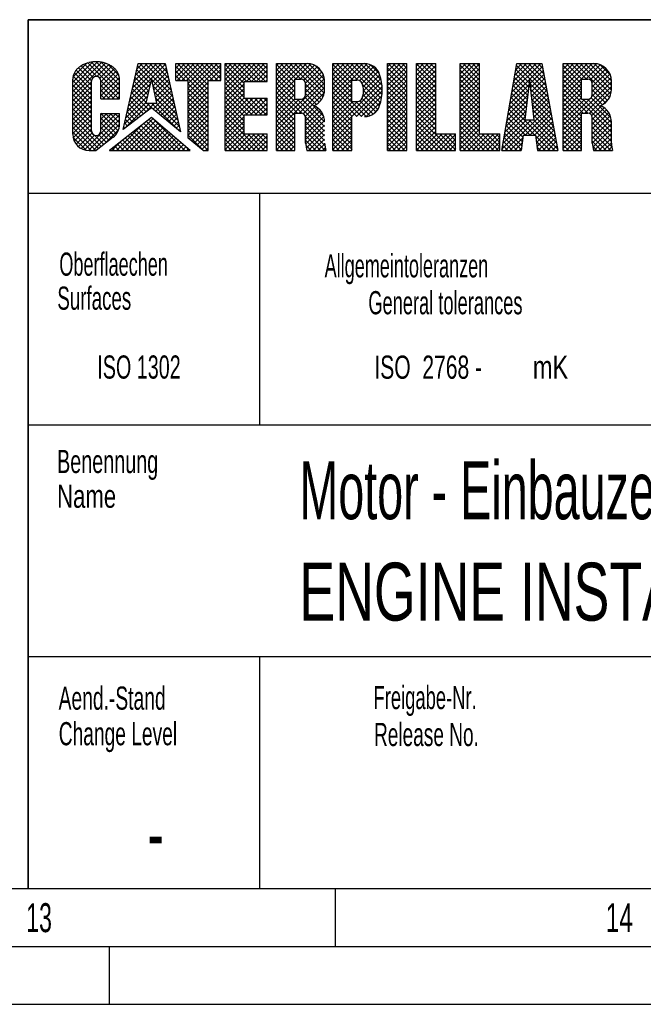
# Model space of a CAD drawing. Header units: millimetres. Extents: x 0 to 841, y 0 to 594.
# Tile 35 of 72: x 643 to 697, y 0 to 85. Entities that reach past the tile are written whole.
import ezdxf
from ezdxf.enums import TextEntityAlignment as Align

# ---------------------------------------------------------------- set-up
doc = ezdxf.new("R2010")
doc.units = ezdxf.units.MM
doc.header["$LTSCALE"] = 46.255
doc.layers.get('0').update_dxf_attribs({"linetype": 'CONTINUOUS'})
doc.styles.get("Standard").update_dxf_attribs({"font": 'txt', "width": 0.6})
doc.styles.add('TEXTSTYLE_2', font='txt')
doc.styles.add('TEXTSTYLE_3', font='txt', dxfattribs={"width": 0.8})

# ---------------------------------------------------------------- blocks, each defined once
blk = doc.blocks.new('*T622')
at = {"color": 5, "linetype": 'Continuous'}
for p, q in [((0, 0), (187, 0)), ((0, 0), (0, -75)), ((187, 0), (187, -75)), ((0, -75), (187, -75))]:
    blk.add_line(p, q, dxfattribs=at)
at = {"color": 2, "linetype": 'Continuous', "style": 'TEXTSTYLE_3'}
for s, width, p in [('9M25E_FWS', 0.738095, (73.4, -6.75)), ('1.0', 0.547619, (110.067, -6.75)), ('9M25E_FWS', 0.738095, (73.4, -13.25)), ('1.0', 0.547619, (110.067, -13.25))]:
    blk.add_text(s, height=5, dxfattribs=dict(at, width=width)).set_placement(p)
for s, width, p in [('W882', 0.833333, (81.679, -22.5)), ('1:20', 0.529762, (128.405, -22.5)), ('-', 0.619048, (11, -72.75))]:
    blk.add_text(s, height=5, dxfattribs=dict(at, width=width)).set_placement(p, align=Align.CENTER)
for s, width, p in [('32.000', 0.642857, (185.6, -22.5)), ('1', 0.47619, (185.6, -62.75)), ('1', 0.47619, (185.6, -73.25))]:
    blk.add_text(s, height=5, dxfattribs=dict(at, width=width)).set_placement(p, align=Align.RIGHT)
at = {"color": 5, "linetype": 'Continuous', "width": 0.761905}
blk.add_text('mK', height=2, dxfattribs=at).set_placement((45.071, -31), align=Align.CENTER)
at = {"color": 7, "linetype": 'Continuous', "style": 'TEXTSTYLE_3'}
for s, width, p in [('Motor - Einbauzeichnung', 0.602484, (23.4, -43.125)), ('ENGINE INSTALLATION DRAWING', 0.69224, (23.4, -51.875))]:
    blk.add_text(s, height=5, dxfattribs=dict(at, width=width)).set_placement(p)
for s, width, p in [('9M25E FWS', 0.738095, (121.5, -72.75)), ('-', 0.619048, (63, -72.75))]:
    blk.add_text(s, height=5, dxfattribs=dict(at, width=width)).set_placement(p, align=Align.CENTER)

msp = doc.modelspace()

# ---------------------------------------------------------------- linework, layer by layer
at = {"color": 6, "linetype": 'Continuous'}
for p, q in [((831, 85), (644, 85)), ((644, 10), (644, 85)), ((831, 70), (644, 70)), ((5, 5), (836, 5))]:
    msp.add_line(p, q, dxfattribs=at)
at = {"color": 5, "linetype": 'Continuous'}
for p, q in [((649.99023, 81.36398), (647.8417, 79.21546)), ((649.57402, 81.35185), (647.8417, 79.61953)), ((650.35161, 81.32129), (647.8417, 78.81138)), ((650.67305, 81.23866), (647.8417, 78.40731)), ((649.06195, 81.24384), (647.85667, 80.03857)), ((648.2782, 80.79459), (648.2271, 80.74417)), ((648.33209, 80.84337), (648.2782, 80.79459)), ((648.38864, 80.89041), (648.33209, 80.84337)), ((649.46877, 79.73151), (648.34564, 80.85465)), ((648.44778, 80.93565), (648.38864, 80.89041)), ((648.50939, 80.97898), (648.44778, 80.93565)), ((648.57338, 81.02035), (648.50939, 80.97898)), ((648.63963, 81.05967), (648.57338, 81.02035)), ((649.60551, 79.99885), (648.58005, 81.02431)), ((648.70801, 81.09688), (648.63963, 81.05967)), ((648.77841, 81.13191), (648.70801, 81.09688)), ((648.85071, 81.16471), (648.77841, 81.13191)), ((649.91056, 80.09787), (648.8459, 81.16253)), ((648.92478, 81.1952), (648.85071, 81.16471)), ((649.00049, 81.22335), (648.92478, 81.1952)), ((649.07771, 81.2491), (649.00049, 81.22335)), ((649.15629, 81.27241), (649.07771, 81.2491)), ((651.87777, 78.53473), (649.1438, 81.2687)), ((649.31703, 81.31152), (649.23612, 81.29323)), ((649.39891, 81.32726), (649.31703, 81.31152)), ((649.48158, 81.34042), (649.39891, 81.32726)), ((651.87777, 78.9388), (649.4769, 81.33968)), ((649.56492, 81.35098), (649.48158, 81.34042)), ((649.64878, 81.35892), (649.56492, 81.35098)), ((649.73301, 81.36422), (649.64878, 81.35892)), ((649.81746, 81.36686), (649.73301, 81.36422)), ((649.90199, 81.36686), (649.81746, 81.36686)), ((651.87777, 79.34287), (649.85378, 81.36686)), ((649.98644, 81.36422), (649.90199, 81.36686)), ((650.96063, 81.12216), (649.93355, 80.09509)), ((650.07067, 81.35892), (649.98644, 81.36422)), ((650.15452, 81.35098), (650.07067, 81.35892)), ((650.23787, 81.34042), (650.15452, 81.35098)), ((651.21678, 80.97425), (650.19015, 79.94761)), ((650.32054, 81.32726), (650.23787, 81.34042)), ((651.44122, 80.79462), (650.27957, 79.63297)), ((651.87777, 79.74694), (650.29308, 81.33163)), ((650.40241, 81.31152), (650.32054, 81.32726)), ((650.48333, 81.29323), (650.40241, 81.31152)), ((650.56315, 81.27241), (650.48333, 81.29323)), ((650.64174, 81.2491), (650.56315, 81.27241)), ((650.71896, 81.22335), (650.64174, 81.2491)), ((650.79467, 81.1952), (650.71896, 81.22335)), ((650.86874, 81.16471), (650.79467, 81.1952)), ((651.82222, 80.20657), (650.86081, 81.16797)), ((650.94104, 81.13191), (650.86874, 81.16471)), ((651.01144, 81.09688), (650.94104, 81.13191)), ((651.07982, 81.05967), (651.01144, 81.09688)), ((651.14607, 81.02035), (651.07982, 81.05967)), ((651.21006, 80.97898), (651.14607, 81.02035)), ((651.27167, 80.93565), (651.21006, 80.97898)), ((651.3308, 80.89041), (651.27167, 80.93565)), ((651.38736, 80.84337), (651.3308, 80.89041)), ((651.44125, 80.79459), (651.38736, 80.84337)), ((651.49235, 80.74417), (651.44125, 80.79459)), ((652.20285, 75.52174), (653.47593, 81.21017)), ((655.82243, 81.13512), (652.77772, 78.0904)), ((655.49342, 81.21017), (652.89422, 78.61098)), ((655.08934, 81.21017), (653.01073, 79.13156)), ((654.68527, 81.21017), (653.12724, 79.65213)), ((654.2812, 81.21017), (653.24374, 80.17271)), ((653.87713, 81.21017), (653.36025, 80.69329)), ((654.63298, 79.82023), (653.43334, 81.01987)), ((653.47593, 81.21017), (655.80549, 81.21017)), ((656.43501, 78.42228), (653.64711, 81.21017)), ((656.31715, 78.9442), (654.05118, 81.21017)), ((656.1993, 79.46613), (654.45525, 81.21017)), ((655.89687, 80.80548), (654.71487, 79.62348)), ((656.08145, 79.98805), (654.85933, 81.21017)), ((655.96359, 80.50997), (655.2634, 81.21017)), ((655.84574, 81.0319), (655.66747, 81.21017)), ((655.80549, 81.21017), (657.13278, 75.33213)), ((656.7265, 81.21017), (660.62714, 81.21017)), ((656.7265, 79.74744), (656.7265, 81.21017)), ((657.1097, 81.21017), (656.7265, 80.82697)), ((657.51377, 81.21017), (656.7265, 80.4229)), ((657.91784, 81.21017), (656.7265, 80.01883)), ((659.54358, 78.1422), (656.7265, 80.95928)), ((658.32191, 81.21017), (656.85918, 79.74744)), ((659.54358, 78.54627), (656.87968, 81.21017)), ((658.72598, 81.21017), (657.26326, 79.74744)), ((659.54358, 78.95034), (657.28375, 81.21017)), ((659.13006, 81.21017), (657.66733, 79.74744)), ((659.54358, 79.35441), (657.68782, 81.21017)), ((659.53413, 81.21017), (657.81, 79.48604)), ((659.9382, 81.21017), (657.81, 79.08197)), ((660.34227, 81.21017), (657.81, 78.6779)), ((660.62714, 81.09097), (657.81, 78.27383)), ((659.55462, 79.74744), (658.09189, 81.21017)), ((659.95869, 79.74744), (658.49597, 81.21017)), ((660.36276, 79.74744), (658.90004, 81.21017)), ((660.62714, 79.88714), (659.30411, 81.21017)), ((660.62714, 80.29121), (659.70818, 81.21017)), ((660.62714, 80.69528), (660.11225, 81.21017)), ((660.62714, 81.09935), (660.51632, 81.21017)), ((660.62714, 79.74744), (660.62714, 81.21017)), ((660.99983, 81.21017), (664.61117, 81.21017)), ((660.99983, 73.70687), (660.99983, 81.21017)), ((661.15041, 81.21017), (660.99983, 81.05959)), ((661.55448, 81.21017), (660.99983, 80.65552)), ((661.95855, 81.21017), (660.99983, 80.25145)), ((662.36262, 81.21017), (660.99983, 79.84738)), ((662.7667, 81.21017), (660.99983, 79.44331)), ((663.17077, 81.21017), (660.99983, 79.03924)), ((663.57484, 81.21017), (660.99983, 78.63517)), ((663.97891, 81.21017), (660.99983, 78.23109)), ((662.64461, 79.48595), (660.99983, 81.13073)), ((662.85655, 79.67808), (661.32446, 81.21017)), ((663.26062, 79.67808), (661.72853, 81.21017)), ((663.66469, 79.67808), (662.13261, 81.21017)), ((664.06876, 79.67808), (662.53668, 81.21017)), ((664.38298, 81.21017), (662.85089, 79.67808)), ((664.47283, 79.67808), (662.94075, 81.21017)), ((664.61117, 81.03429), (663.25496, 79.67808)), ((664.61117, 79.94382), (663.34482, 81.21017)), ((664.61117, 80.34789), (663.74889, 81.21017)), ((664.61117, 80.75196), (664.15296, 81.21017)), ((664.61117, 81.15603), (664.55703, 81.21017)), ((664.61117, 79.67808), (664.61117, 81.21017)), ((665.43358, 81.21017), (668.06434, 81.21017)), ((665.43358, 73.70685), (665.43358, 81.21017)), ((665.43358, 81.18943), (665.45432, 81.21017)), ((665.59519, 81.21017), (665.43358, 81.04855)), ((665.99926, 81.21017), (665.43358, 80.64448)), ((666.40334, 81.21017), (665.43358, 80.24041)), ((666.80741, 81.21017), (665.43358, 79.83634)), ((667.21148, 81.21017), (665.43358, 79.43227)), ((667.61555, 81.21017), (665.43358, 79.0282)), ((668.01962, 81.21017), (665.43358, 78.62413)), ((667.00681, 79.56853), (665.43358, 81.14177)), ((667.12255, 79.85687), (665.76925, 81.21017)), ((667.52662, 79.85687), (666.17332, 81.21017)), ((669.44618, 78.34138), (666.57739, 81.21017)), ((669.54665, 78.64498), (666.98146, 81.21017)), ((668.38862, 81.1751), (667.07039, 79.85687)), ((669.58124, 79.01446), (667.38553, 81.21017)), ((668.69187, 81.07428), (667.47446, 79.85687)), ((669.58124, 79.41853), (667.7896, 81.21017)), ((668.94793, 80.92626), (667.79487, 79.77321)), ((669.57521, 79.82864), (668.19973, 81.20412)), ((669.40504, 80.40287), (668.77396, 81.03396)), ((670.29637, 81.21017), (673.03441, 81.21017)), ((670.29637, 73.70687), (670.29637, 81.21017)), ((670.44405, 81.21017), (670.29637, 81.06249)), ((670.84812, 81.21017), (670.29637, 80.65842)), ((671.25219, 81.21017), (670.29637, 80.25435)), ((671.65626, 81.21017), (670.29637, 79.85028)), ((672.06033, 81.21017), (670.29637, 79.44621)), ((672.4644, 81.21017), (670.29637, 79.04214)), ((672.86847, 81.21017), (670.29637, 78.63807)), ((673.25454, 81.19216), (670.29637, 78.234)), ((671.94112, 79.48307), (670.29637, 81.12783)), ((672.0429, 79.78537), (670.6181, 81.21017)), ((672.45405, 79.77829), (671.02217, 81.21017)), ((674.47875, 78.15766), (671.42624, 81.21017)), ((674.53026, 78.51022), (671.83031, 81.21017)), ((674.55118, 78.89337), (672.23438, 81.21017)), ((673.56735, 81.10091), (672.25181, 79.78537)), ((673.82558, 80.95507), (672.60001, 79.72949)), ((674.53251, 79.31612), (672.63845, 81.21017)), ((674.03889, 80.7643), (672.80588, 79.53129)), ((674.45753, 79.79516), (673.04255, 81.21015)), ((674.28782, 80.36894), (673.54758, 81.10919)), ((675.01613, 81.21017), (676.66091, 81.21017)), ((675.01613, 73.70687), (675.01613, 81.21017)), ((675.2929, 81.21017), (675.01613, 80.9334)), ((675.69697, 81.21017), (675.01613, 80.52933)), ((676.10104, 81.21017), (675.01613, 80.12526)), ((676.50511, 81.21017), (675.01613, 79.72118)), ((676.66091, 80.9619), (675.01613, 79.31711)), ((676.66091, 79.20807), (675.01613, 80.85286)), ((676.66091, 79.61214), (675.06288, 81.21017)), ((676.66091, 80.01621), (675.46695, 81.21017)), ((676.66091, 80.42029), (675.87102, 81.21017)), ((676.66091, 80.82436), (676.27509, 81.21017)), ((676.66091, 73.70687), (676.66091, 81.21017)), ((677.51905, 81.21017), (679.1638, 81.21017)), ((677.51905, 73.70687), (677.51905, 81.21017)), ((677.71733, 81.21017), (677.51905, 81.01189)), ((678.1214, 81.21017), (677.51905, 80.60782)), ((678.52547, 81.21017), (677.51905, 80.20375)), ((678.92954, 81.21017), (677.51905, 79.79968)), ((679.1638, 79.53368), (677.51905, 81.17843)), ((679.1638, 81.04036), (677.51905, 79.39561)), ((679.1638, 79.12961), (677.51905, 80.77436)), ((679.1638, 79.93775), (677.89138, 81.21017)), ((679.1638, 80.34182), (678.29545, 81.21017)), ((679.1638, 80.74589), (678.69952, 81.21017)), ((679.1638, 81.14996), (679.10359, 81.21017)), ((679.1638, 75.13711), (679.1638, 81.21017)), ((681.27342, 81.21017), (682.95396, 81.21017)), ((681.27342, 73.70687), (681.27342, 81.21017)), ((681.35397, 81.21017), (681.27342, 81.12962)), ((681.75804, 81.21017), (681.27342, 80.72555)), ((682.16211, 81.21017), (681.27342, 80.32148)), ((682.56618, 81.21017), (681.27342, 79.91741)), ((682.95396, 81.19388), (681.27342, 79.51334)), ((682.95396, 79.38016), (681.27342, 81.0607)), ((682.95396, 80.78981), (681.27342, 79.10926)), ((682.95396, 79.78423), (681.52802, 81.21017)), ((682.95396, 80.1883), (681.93209, 81.21017)), ((682.95396, 80.59237), (682.33616, 81.21017)), ((682.95396, 80.99644), (682.74023, 81.21017)), ((682.95396, 75.13711), (682.95396, 81.21017)), ((684.88475, 73.70687), (686.17194, 81.21017)), ((688.3659, 80.94883), (685.66352, 78.24644)), ((688.22318, 81.21017), (685.74719, 78.73419)), ((687.8191, 81.21017), (685.83086, 79.22193)), ((687.41503, 81.21017), (685.91453, 79.70967)), ((687.01096, 81.21017), (685.99821, 80.19742)), ((686.60689, 81.21017), (686.08188, 80.68516)), ((688.85252, 78.33046), (686.14278, 81.04019)), ((686.20282, 81.21017), (686.16555, 81.1729)), ((686.17194, 81.21017), (688.31733, 81.21017)), ((688.76028, 78.82676), (686.37687, 81.21017)), ((688.66804, 79.32307), (686.78094, 81.21017)), ((688.5758, 79.81938), (687.18501, 81.21017)), ((688.48357, 80.31569), (687.58909, 81.21017)), ((688.39133, 80.812), (687.99316, 81.21017)), ((688.31733, 81.21017), (689.7118, 73.70687)), ((690.1766, 81.21017), (692.80739, 81.21017)), ((690.1766, 73.70685), (690.1766, 81.21017)), ((690.24353, 81.21017), (690.1766, 81.14324)), ((690.6476, 81.21017), (690.1766, 80.73917)), ((691.05167, 81.21017), (690.1766, 80.3351)), ((691.45574, 81.21017), (690.1766, 79.93103)), ((691.85982, 81.21017), (690.1766, 79.52696)), ((692.26389, 81.21017), (690.1766, 79.12288)), ((692.66796, 81.21017), (690.1766, 78.71881)), ((693.05215, 81.1903), (690.1766, 78.31474)), ((691.7499, 79.47379), (690.1766, 81.04708)), ((691.77089, 79.85687), (690.41758, 81.21017)), ((692.17496, 79.85687), (690.82165, 81.21017)), ((694.15846, 78.27744), (691.22573, 81.21017)), ((694.2711, 78.56887), (691.6298, 81.21017)), ((694.32359, 78.92045), (692.03387, 81.21017)), ((693.36851, 81.10258), (692.1228, 79.85687)), ((694.3243, 79.32381), (692.43794, 81.21017)), ((693.63471, 80.96471), (692.48104, 79.81104)), ((693.8598, 80.78572), (692.66287, 79.5888)), ((694.32391, 79.72827), (692.84241, 81.20977)), ((694.22613, 80.23012), (693.34426, 81.11199)), ((647.84346, 79.91907), (647.84169, 79.85578)), ((647.84877, 79.98225), (647.84346, 79.91907)), ((647.85761, 80.04521), (647.84877, 79.98225)), ((647.86995, 80.10784), (647.85761, 80.04521)), ((647.88578, 80.17002), (647.86995, 80.10784)), ((649.46696, 78.52112), (647.87204, 80.11604)), ((647.90509, 80.23165), (647.88578, 80.17002)), ((647.92783, 80.29263), (647.90509, 80.23165)), ((647.95395, 80.35283), (647.92783, 80.29263)), ((647.9834, 80.41217), (647.95395, 80.35283)), ((649.46696, 78.92519), (647.98227, 80.40988)), ((648.01615, 80.47053), (647.9834, 80.41217)), ((648.05215, 80.52781), (648.01615, 80.47053)), ((648.09131, 80.58391), (648.05215, 80.52781)), ((648.13357, 80.63873), (648.09131, 80.58391)), ((648.17886, 80.69219), (648.13357, 80.63873)), ((649.46695, 79.32926), (648.14454, 80.65168)), ((648.2271, 80.74417), (648.17886, 80.69219)), ((651.63079, 80.58011), (650.27957, 79.22889)), ((651.77823, 80.32349), (650.27957, 78.82482)), ((651.86703, 80.00822), (650.27957, 78.42075)), ((651.54059, 80.69219), (651.49235, 80.74417)), ((651.58587, 80.63873), (651.54059, 80.69219)), ((651.62814, 80.58391), (651.58587, 80.63873)), ((651.6673, 80.52781), (651.62814, 80.58391)), ((651.70329, 80.47053), (651.6673, 80.52781)), ((651.73604, 80.41217), (651.70329, 80.47053)), ((651.7655, 80.35283), (651.73604, 80.41217)), ((651.79162, 80.29263), (651.7655, 80.35283)), ((651.81436, 80.23165), (651.79162, 80.29263)), ((651.83366, 80.17002), (651.81436, 80.23165)), ((651.8495, 80.10784), (651.83366, 80.17002)), ((651.86184, 80.04521), (651.8495, 80.10784)), ((651.87068, 79.98225), (651.86184, 80.04521)), ((651.87599, 79.91907), (651.87068, 79.98225)), ((651.87776, 79.85578), (651.87599, 79.91907)), ((654.40059, 78.84041), (653.21166, 80.02934)), ((654.47806, 79.16701), (653.28555, 80.35952)), ((654.55552, 79.49362), (653.35944, 80.6897)), ((654.65427, 79.90996), (654.15315, 77.79712)), ((655.10119, 77.79712), (654.65427, 79.90996)), ((655.9713, 80.47584), (654.78542, 79.28996)), ((656.04573, 80.14621), (654.85596, 78.95644)), ((657.53427, 79.74744), (656.7265, 80.55521)), ((657.1302, 79.74744), (656.7265, 80.15114)), ((660.62714, 80.6869), (659.68768, 79.74744)), ((660.62714, 80.28283), (660.09175, 79.74744)), ((662.64461, 79.08188), (660.99983, 80.72666)), ((662.64461, 78.67781), (660.99983, 80.32259)), ((662.64461, 78.27374), (660.99983, 79.91852)), ((664.61117, 80.63022), (663.65904, 79.67808)), ((664.61117, 80.22615), (664.06311, 79.67808)), ((667.00681, 79.16446), (665.43358, 80.7377)), ((667.00681, 78.76039), (665.43358, 80.33363)), ((667.00681, 78.35632), (665.43358, 79.92956)), ((669.56339, 79.92544), (665.43358, 75.79563)), ((669.16394, 80.73821), (667.93515, 79.50941)), ((669.34151, 80.51171), (667.93647, 79.10666)), ((669.47778, 80.24391), (667.93647, 78.70259)), ((671.94112, 79.079), (670.29637, 80.72376)), ((671.94112, 78.67493), (670.29637, 80.31969)), ((671.94112, 78.27086), (670.29637, 79.91562)), ((674.42393, 79.93713), (672.86879, 78.38199)), ((674.20892, 80.53026), (672.89281, 79.21415)), ((674.33107, 80.24834), (672.94228, 78.85956)), ((676.66091, 80.55782), (675.01613, 78.91304)), ((676.66091, 78.804), (675.01613, 80.44878)), ((676.66091, 80.15375), (675.01613, 78.50897)), ((676.66091, 78.39993), (675.01613, 80.04471)), ((679.1638, 80.63629), (677.51905, 78.99154)), ((679.1638, 78.72553), (677.51905, 80.37029)), ((679.1638, 80.23222), (677.51905, 78.58747)), ((679.1638, 78.32146), (677.51905, 79.96622)), ((682.95396, 78.97609), (681.27342, 80.65663)), ((682.95396, 80.38574), (681.27342, 78.70519)), ((682.95396, 78.57202), (681.27342, 80.25256)), ((682.95396, 79.98167), (681.27342, 78.30112)), ((687.13574, 78.83502), (685.96528, 80.00548)), ((687.17728, 79.19755), (686.02445, 80.35038)), ((687.21882, 79.56008), (686.08362, 80.69529)), ((688.42923, 80.60808), (687.28184, 79.46069)), ((688.49255, 80.26734), (687.32338, 79.09816)), ((688.55588, 79.92659), (687.36492, 78.73563)), ((691.7499, 79.06972), (690.1766, 80.64301)), ((691.7499, 78.66565), (690.1766, 80.23894)), ((694.29182, 80.00554), (692.64236, 78.35608)), ((694.04646, 80.56832), (692.67952, 79.20138)), ((694.19295, 80.31073), (692.67952, 78.79731)), ((647.8417, 75.11543), (647.8417, 79.85578)), ((649.46696, 78.11704), (647.8417, 79.7423)), ((649.46695, 79.62849), (647.8417, 78.00324)), ((649.46696, 77.71297), (647.8417, 79.33823)), ((649.46695, 79.22442), (647.8417, 77.59917)), ((649.46698, 75.41339), (649.46695, 79.69326)), ((651.83209, 78.17634), (650.27789, 79.73054)), ((650.27957, 78.17634), (650.27957, 79.69326)), ((651.42802, 78.17634), (650.27957, 79.32479)), ((651.87777, 79.61488), (650.43923, 78.17634)), ((651.87777, 79.21081), (650.8433, 78.17634)), ((651.87777, 78.17634), (651.87777, 79.85578)), ((654.54635, 79.45496), (652.66121, 77.56983)), ((654.24566, 78.18719), (653.06387, 79.36899)), ((654.32313, 78.5138), (653.13776, 79.69917)), ((656.55286, 77.90035), (654.68405, 79.76916)), ((656.67071, 77.37843), (654.79245, 79.25669)), ((656.12017, 79.81657), (654.92651, 78.62291)), ((656.1946, 79.48693), (654.99706, 78.28939)), ((656.26904, 79.15729), (655.06761, 77.95587)), ((656.7265, 79.74744), (657.81, 79.74744)), ((657.81, 74.76965), (657.81, 79.74744)), ((659.54358, 79.60334), (657.81, 77.86976)), ((659.54358, 77.73813), (657.81, 79.47171)), ((659.54358, 79.19927), (657.81, 77.46569)), ((659.54358, 77.33406), (657.81, 79.06764)), ((659.54358, 79.74744), (660.62714, 79.74744)), ((659.54358, 73.70687), (659.54358, 79.74744)), ((660.62714, 79.87876), (660.49582, 79.74744)), ((663.73241, 76.78187), (660.99983, 79.51445)), ((662.64461, 79.47181), (660.99983, 77.82702)), ((663.32833, 76.78187), (660.99983, 79.11038)), ((662.64461, 79.06773), (660.99983, 77.42295)), ((662.64461, 79.67808), (664.61117, 79.67808)), ((662.64461, 78.21209), (662.64461, 79.67808)), ((664.61117, 79.82208), (664.46718, 79.67808)), ((667.00681, 79.7933), (665.43358, 78.22006)), ((669.58124, 79.53922), (665.43358, 75.39156)), ((669.58124, 75.37782), (665.43358, 79.52549)), ((667.00681, 79.38922), (665.43358, 77.81598)), ((667.63901, 76.91598), (665.43358, 79.12141)), ((667.00681, 79.85687), (667.55724, 79.85687)), ((667.00681, 78.14059), (667.00681, 79.85687)), ((669.58124, 79.13515), (667.37099, 76.9249)), ((667.93647, 78.51982), (667.93647, 79.47765)), ((669.29843, 78.08506), (667.93647, 79.44702)), ((669.58124, 78.96713), (669.58124, 79.69325)), ((674.49451, 79.60364), (670.29637, 75.4055)), ((673.16296, 76.64496), (670.29637, 79.51154)), ((671.94112, 79.47468), (670.29637, 77.82993)), ((674.53881, 79.24387), (670.29637, 75.00143)), ((672.765, 76.63884), (670.29637, 79.10747)), ((671.94112, 79.07061), (670.29637, 77.42585)), ((671.94112, 79.78537), (672.3702, 79.78537)), ((671.94112, 77.92606), (671.94112, 79.78537)), ((674.40214, 77.8302), (672.86372, 79.36863)), ((676.66091, 79.74968), (675.01613, 78.1049)), ((676.66091, 77.99586), (675.01613, 79.64064)), ((676.66091, 79.34561), (675.01613, 77.70083)), ((676.66091, 77.59179), (675.01613, 79.23657)), ((679.1638, 79.82815), (677.51905, 78.18339)), ((679.1638, 77.91739), (677.51905, 79.56215)), ((679.1638, 79.42408), (677.51905, 77.77932)), ((679.1638, 77.51332), (677.51905, 79.15808)), ((682.95396, 78.16795), (681.27342, 79.84849)), ((682.95396, 79.5776), (681.27342, 77.89705)), ((682.95396, 77.76387), (681.27342, 79.44442)), ((682.95396, 79.17352), (681.27342, 77.49298)), ((687.1978, 79.37666), (685.57984, 77.7587)), ((687.05266, 78.10996), (685.84694, 79.31567)), ((687.0942, 78.47249), (685.90611, 79.66058)), ((687.24464, 79.78537), (686.85131, 76.35279)), ((687.24464, 79.78537), (687.63795, 76.35279)), ((688.94475, 77.83415), (687.27713, 79.50177)), ((688.61921, 79.58585), (687.40646, 78.3731)), ((688.68253, 79.2451), (687.448, 78.01057)), ((691.7499, 78.26157), (690.1766, 79.83487)), ((694.3243, 79.63395), (690.1766, 75.48624)), ((691.7499, 79.48397), (690.1766, 77.91067)), ((694.3243, 75.28309), (690.1766, 79.4308)), ((691.7499, 79.0799), (690.1766, 77.5066)), ((691.7499, 79.85687), (692.3003, 79.85687)), ((691.7499, 78.14059), (691.7499, 79.85687)), ((694.3243, 79.22988), (692.01933, 76.9249)), ((692.67952, 78.51982), (692.67952, 79.47765)), ((694.00092, 78.0309), (692.67952, 79.3523)), ((694.3243, 78.96713), (694.3243, 79.69325)), ((649.46697, 77.30889), (647.8417, 78.93416)), ((649.46696, 78.82035), (647.8417, 77.1951)), ((649.46697, 76.90482), (647.8417, 78.53009)), ((649.46696, 78.41628), (647.8417, 76.79103)), ((651.02395, 78.17634), (650.27957, 78.92072)), ((650.61988, 78.17634), (650.27957, 78.51665)), ((651.87777, 78.80674), (651.24737, 78.17634)), ((651.87777, 78.40267), (651.65144, 78.17634)), ((654.29508, 78.39555), (652.4282, 76.52867)), ((654.42072, 78.92526), (652.54471, 77.04925)), ((654.18649, 77.03416), (652.84219, 78.37846)), ((654.41575, 77.20896), (652.91608, 78.70864)), ((654.1682, 77.86059), (652.98997, 79.03881)), ((656.34347, 78.82766), (654.79212, 77.27631)), ((656.78857, 76.8565), (654.90086, 78.74421)), ((656.90642, 76.33458), (655.00926, 78.23174)), ((656.4179, 78.49802), (655.01285, 77.09297)), ((659.54358, 78.7952), (657.81, 77.06162)), ((659.54358, 76.92999), (657.81, 78.66357)), ((659.54358, 78.39113), (657.81, 76.65754)), ((659.54358, 76.52592), (657.81, 78.2595)), ((662.92426, 76.78187), (660.99983, 78.70631)), ((662.64461, 78.66366), (660.99983, 77.01888)), ((662.64461, 76.65745), (660.99983, 78.30223)), ((662.64461, 78.25959), (660.99983, 76.61481)), ((663.00119, 78.21209), (660.99983, 76.21074)), ((663.40526, 78.21209), (660.99983, 75.80667)), ((663.80933, 78.21209), (660.99983, 75.4026)), ((662.64461, 78.21209), (664.61117, 78.21209)), ((664.13648, 76.78187), (662.70626, 78.21209)), ((664.2134, 78.21209), (662.78318, 76.78187)), ((664.54055, 76.78187), (663.11033, 78.21209)), ((664.61117, 78.20579), (663.18725, 76.78187)), ((664.61117, 77.11532), (663.5144, 78.21209)), ((664.61117, 77.51939), (663.91847, 78.21209)), ((664.61117, 77.92346), (664.32254, 78.21209)), ((664.61117, 76.78187), (664.61117, 78.21209)), ((667.00681, 78.98515), (665.43358, 77.41191)), ((667.22602, 76.9249), (665.43358, 78.71734)), ((667.00681, 78.58108), (665.43358, 77.00784)), ((667.00681, 76.74003), (665.43358, 78.31327)), ((669.55913, 78.70897), (667.73226, 76.8821)), ((669.49382, 76.67746), (667.86833, 78.30294)), ((669.11062, 77.8688), (667.93647, 79.04295)), ((668.88438, 77.69097), (667.93647, 78.63888)), ((672.36093, 76.63884), (670.29637, 78.7034)), ((671.94112, 78.66654), (670.29637, 77.02178)), ((671.95686, 76.63884), (670.29637, 78.29933)), ((671.94112, 78.26247), (670.29637, 76.61771)), ((674.55065, 78.85164), (672.33786, 76.63884)), ((674.51963, 78.41654), (672.74193, 76.63884)), ((673.98834, 77.03179), (672.81774, 78.20239)), ((674.16963, 77.25456), (672.90006, 78.52414)), ((674.30474, 77.52353), (672.94194, 78.88633)), ((676.66091, 78.94154), (675.01613, 77.29676)), ((676.66091, 77.18772), (675.01613, 78.8325)), ((676.66091, 78.53747), (675.01613, 76.89269)), ((676.66091, 76.78365), (675.01613, 78.42843)), ((679.1638, 79.02001), (677.51905, 77.37525)), ((679.1638, 77.10925), (677.51905, 78.754)), ((679.1638, 78.61594), (677.51905, 76.97118)), ((679.1638, 76.70518), (677.51905, 78.34993)), ((679.1638, 78.21186), (677.51905, 76.56711)), ((682.95396, 77.3598), (681.27342, 79.04035)), ((682.95396, 78.76945), (681.27342, 77.08891)), ((682.95396, 76.95573), (681.27342, 78.63628)), ((682.95396, 78.36538), (681.27342, 76.68484)), ((682.95396, 76.55166), (681.27342, 78.23221)), ((687.09322, 78.46393), (685.4125, 76.78321)), ((687.14551, 78.92029), (685.49617, 77.27095)), ((686.92804, 77.02237), (685.66944, 78.28096)), ((686.96958, 77.3849), (685.72861, 78.62587)), ((687.01112, 77.74743), (685.78778, 78.97077)), ((689.03699, 77.33784), (687.32943, 79.0454)), ((689.12923, 76.84153), (687.38172, 78.58904)), ((688.74586, 78.90436), (687.48954, 77.64804)), ((688.80919, 78.56361), (687.53108, 77.28551)), ((688.87251, 78.22287), (687.57262, 76.92298)), ((692.27842, 76.9249), (690.1766, 79.02673)), ((691.7499, 78.67583), (690.1766, 77.10253)), ((691.87435, 76.9249), (690.1766, 78.62266)), ((691.7499, 78.27175), (690.1766, 76.69846)), ((691.7499, 76.64529), (690.1766, 78.21859)), ((694.31701, 78.81851), (692.40783, 76.90933)), ((694.27808, 76.54154), (692.5682, 78.25141)), ((693.80412, 77.82364), (692.67952, 78.94823)), ((693.56863, 77.65505), (692.67952, 78.54416)), ((694.13392, 78.23135), (693.54317, 77.64061)), ((649.46697, 76.50075), (647.8417, 78.12601)), ((649.46696, 78.01222), (647.8417, 76.38696)), ((649.46697, 76.09667), (647.8417, 77.72194)), ((649.46696, 77.60815), (647.8417, 75.98289)), ((650.27957, 78.17634), (651.87777, 78.17634)), ((654.65427, 77.39081), (652.20285, 75.52174)), ((654.16945, 77.86585), (652.31169, 76.00809)), ((654.50479, 77.79712), (652.31466, 75.60699)), ((653.49869, 76.50974), (652.6205, 77.38793)), ((653.72795, 76.68455), (652.6944, 77.7181)), ((653.95722, 76.85935), (652.76829, 78.04828)), ((654.90886, 77.79712), (654.01563, 76.90389)), ((654.15315, 77.79712), (655.10119, 77.79712)), ((654.64502, 77.38376), (654.23166, 77.79712)), ((656.94357, 75.48929), (654.63573, 77.79712)), ((657.13278, 75.33213), (654.65427, 77.39081)), ((657.02427, 75.81266), (655.03981, 77.79712)), ((656.49234, 78.16838), (655.23358, 76.90963)), ((656.56677, 77.83874), (655.45431, 76.72628)), ((656.6412, 77.50911), (655.67504, 76.54294)), ((659.54358, 77.98706), (657.81, 76.25347)), ((659.54358, 76.12185), (657.81, 77.85543)), ((659.54358, 77.58298), (657.81, 75.8494)), ((659.54358, 75.71777), (657.81, 77.45136)), ((662.64461, 76.25338), (660.99983, 77.89816)), ((662.64461, 75.84931), (660.99983, 77.49409)), ((664.61117, 77.80172), (663.59132, 76.78187)), ((664.61117, 77.39765), (663.99539, 76.78187)), ((667.00681, 78.17701), (665.43358, 76.60377)), ((667.37446, 78.14059), (665.43358, 76.1997)), ((667.00681, 76.33596), (665.43358, 77.9092)), ((667.00681, 75.93189), (665.43358, 77.50513)), ((667.00681, 78.14059), (667.55724, 78.14059)), ((669.58124, 75.78189), (667.22254, 78.14059)), ((669.58117, 76.18603), (667.62119, 78.14602)), ((668.76796, 77.51373), (667.91771, 76.66348)), ((669.01236, 77.35406), (667.93647, 76.27817)), ((672.41486, 77.92806), (670.29637, 75.80957)), ((672.00879, 77.92606), (670.29637, 76.21364)), ((671.94112, 76.25051), (670.29637, 77.89526)), ((671.94112, 75.84643), (670.29637, 77.49119)), ((671.94112, 77.92606), (672.3702, 77.92606)), ((673.4931, 76.71888), (672.28592, 77.92606)), ((673.76394, 76.85211), (672.62204, 77.99402)), ((674.4256, 77.91844), (673.15103, 76.64387)), ((676.66091, 78.1334), (675.01613, 76.48862)), ((676.66091, 76.37957), (675.01613, 78.02436)), ((676.66091, 77.72933), (675.01613, 76.08454)), ((676.66091, 75.9755), (675.01613, 77.62029)), ((679.1638, 76.30111), (677.51905, 77.94586)), ((679.1638, 77.80779), (677.51905, 76.16304)), ((679.1638, 75.89704), (677.51905, 77.54179)), ((679.1638, 77.40372), (677.51905, 75.75897)), ((682.95396, 77.96131), (681.27342, 76.28077)), ((682.95396, 76.14759), (681.27342, 77.82813)), ((682.95396, 77.55724), (681.27342, 75.8767)), ((682.95396, 75.74352), (681.27342, 77.42406)), ((688.99916, 77.54138), (685.16466, 73.70687)), ((686.98863, 77.5512), (685.24516, 75.80772)), ((687.04093, 78.00757), (685.32883, 76.29547)), ((689.43539, 73.70687), (685.5511, 77.59116)), ((686.88649, 76.65984), (685.61027, 77.93606)), ((689.22147, 76.34522), (687.43401, 78.13268)), ((689.3137, 75.84891), (687.4863, 77.67632)), ((688.93584, 77.88212), (687.61416, 76.56045)), ((692.46404, 78.17776), (690.1766, 75.89032)), ((692.0228, 78.14059), (690.1766, 76.29439)), ((691.7499, 76.24122), (690.1766, 77.81451)), ((691.7499, 75.83715), (690.1766, 77.41044)), ((691.7499, 78.14059), (692.3003, 78.14059)), ((694.3243, 75.68717), (691.87088, 78.14059)), ((694.3243, 76.09124), (692.27495, 78.14059)), ((693.44763, 77.54506), (692.63202, 76.72945)), ((693.70174, 77.3951), (692.67952, 76.37288)), ((649.46698, 75.6926), (647.8417, 77.31787)), ((649.46697, 77.20408), (647.8417, 75.57882)), ((649.49811, 75.2574), (647.8417, 76.9138)), ((649.46697, 76.80001), (647.8417, 75.17474)), ((650.30681, 74.04462), (647.8417, 76.50973)), ((651.87777, 76.78639), (648.85488, 73.7635)), ((650.27957, 76.90323), (651.87777, 76.90323)), ((650.27957, 75.41339), (650.27957, 76.90323)), ((650.37833, 76.90323), (650.27957, 76.80447)), ((650.7824, 76.90323), (650.27957, 76.4004)), ((651.18647, 76.90323), (650.27957, 75.99633)), ((651.59055, 76.90323), (650.27957, 75.59225)), ((651.76811, 75.41183), (650.27957, 76.90036)), ((651.85864, 75.72536), (650.68077, 76.90323)), ((654.64582, 76.54322), (651.01097, 73.70687)), ((651.87777, 76.1103), (651.08484, 76.90323)), ((651.87777, 76.51437), (651.48892, 76.90323)), ((651.87777, 75.95673), (651.87777, 76.90323)), ((653.04015, 76.16014), (652.47271, 76.72757)), ((653.26942, 76.33494), (652.54661, 77.05775)), ((657.9708, 73.70687), (654.64582, 76.54322)), ((656.71564, 77.17947), (655.89577, 76.3596)), ((656.79007, 76.84983), (656.1165, 76.17626)), ((656.86451, 76.5202), (656.33723, 75.99292)), ((659.54358, 77.17891), (657.81, 75.44533)), ((659.54358, 75.3137), (657.81, 77.04729)), ((659.54358, 76.77484), (657.81, 75.04126)), ((659.54358, 74.90963), (657.81, 76.64321)), ((662.64461, 75.44524), (660.99983, 77.09002)), ((663.97891, 73.70687), (660.99983, 76.68595)), ((662.64461, 76.64331), (660.99983, 74.99853)), ((662.64461, 76.78187), (664.61117, 76.78187)), ((662.64461, 75.13711), (662.64461, 76.78187)), ((664.61117, 76.99358), (664.39946, 76.78187)), ((667.00681, 75.52782), (665.43358, 77.10106)), ((667.00681, 75.12375), (665.43358, 76.69699)), ((667.00681, 76.56073), (665.43358, 74.98749)), ((667.00681, 76.9249), (667.55724, 76.9249)), ((667.00681, 73.70685), (667.00681, 76.9249)), ((669.58124, 74.97375), (667.92756, 76.62743)), ((669.21763, 77.15525), (667.93647, 75.8741)), ((669.38412, 76.91768), (667.93647, 75.47002)), ((669.50754, 76.63702), (667.93647, 75.06595)), ((667.93647, 74.35047), (667.93647, 76.54567)), ((671.94112, 75.44236), (670.29637, 77.08712)), ((671.94112, 75.03829), (670.29637, 76.68305)), ((671.94112, 73.70687), (671.94112, 76.63885)), ((674.17659, 77.26536), (673.76228, 76.85105)), ((676.66091, 77.32526), (675.01613, 75.68047)), ((676.66091, 75.57143), (675.01613, 77.21622)), ((676.66091, 76.92118), (675.01613, 75.2764)), ((676.66091, 75.16736), (675.01613, 76.81214)), ((676.66091, 76.51711), (675.01613, 74.87233)), ((679.1638, 75.49297), (677.51905, 77.13772)), ((679.1638, 76.99965), (677.51905, 75.3549)), ((680.54582, 73.70687), (677.51905, 76.73365)), ((679.1638, 76.59558), (677.51905, 74.95083)), ((682.95396, 77.15317), (681.27342, 75.47262)), ((682.95396, 75.33945), (681.27342, 77.01999)), ((682.95396, 76.7491), (681.27342, 75.06855)), ((684.18246, 73.70687), (681.27342, 76.61592)), ((686.88405, 76.63847), (685.07781, 74.83224)), ((686.93634, 77.09484), (685.16148, 75.31998)), ((686.90021, 75.02983), (685.3736, 76.55645)), ((687.30429, 75.02983), (685.43277, 76.90135)), ((687.70836, 75.02983), (685.49194, 77.24625)), ((689.06249, 77.20063), (686.89169, 75.02983)), ((689.12582, 76.85989), (687.29576, 75.02983)), ((689.40594, 75.3526), (687.53859, 77.21995)), ((689.49818, 74.85629), (687.59088, 76.76359)), ((689.18914, 76.51914), (687.69983, 75.02983)), ((691.7499, 75.43308), (690.1766, 77.00637)), ((691.7499, 76.65547), (690.1766, 75.08217)), ((691.7499, 75.02901), (690.1766, 76.6023)), ((691.7499, 76.9249), (692.3003, 76.9249)), ((691.7499, 73.70685), (691.7499, 76.9249)), ((693.91599, 77.20528), (692.67952, 75.96881)), ((694.09177, 76.97698), (692.67952, 75.56474)), ((694.22598, 76.70713), (692.67952, 75.16067)), ((692.67952, 74.35047), (692.67952, 76.54567)), ((694.3243, 74.87902), (692.67952, 76.52381)), ((650.07969, 73.86767), (647.8417, 76.10566)), ((649.83642, 73.70687), (647.8417, 75.70159)), ((649.46697, 76.39594), (647.87629, 74.80526)), ((649.46698, 75.99187), (647.98061, 74.50551)), ((651.87777, 76.38231), (649.20311, 73.70765)), ((651.87777, 75.97824), (649.6064, 73.70687)), ((651.62469, 75.15117), (650.27957, 76.49629)), ((651.43777, 74.93402), (650.27957, 76.09222)), ((651.21531, 74.75241), (650.27957, 75.68815)), ((653.81409, 75.89421), (651.62676, 73.70687)), ((654.76528, 76.44132), (652.03083, 73.70687)), ((652.35235, 75.63573), (652.25103, 75.73704)), ((652.58162, 75.81053), (652.32493, 76.06722)), ((652.81088, 75.98533), (652.39882, 76.3974)), ((654.98333, 76.25531), (652.4349, 73.70687)), ((655.20139, 76.0693), (652.83897, 73.70687)), ((655.41945, 75.88328), (653.24304, 73.70687)), ((655.49342, 73.70687), (653.52874, 75.67154)), ((655.63751, 75.69727), (653.64711, 73.70687)), ((655.89749, 73.70687), (653.75571, 75.84865)), ((656.30156, 73.70687), (653.98267, 76.02576)), ((656.70563, 73.70687), (654.20964, 76.20286)), ((657.1097, 73.70687), (654.4366, 76.37997)), ((657.51377, 73.70687), (654.86085, 76.35979)), ((656.93894, 76.19056), (656.55796, 75.80958)), ((657.01337, 75.86092), (656.77869, 75.62624)), ((659.54358, 74.50556), (657.81, 76.23914)), ((659.54358, 74.10149), (657.81, 75.83507)), ((659.54358, 76.37077), (657.88236, 74.70955)), ((659.54358, 75.9667), (658.10309, 74.52621)), ((663.57484, 73.70687), (660.99983, 76.28188)), ((662.64461, 76.23924), (660.99983, 74.59445)), ((663.17077, 73.70687), (660.99983, 75.87781)), ((662.64461, 75.83517), (660.99983, 74.19038)), ((667.00681, 74.71968), (665.43358, 76.29292)), ((667.00681, 76.15666), (665.43358, 74.58342)), ((667.00681, 74.31561), (665.43358, 75.88885)), ((667.00681, 75.75258), (665.43358, 74.17934)), ((669.57558, 76.301), (667.93647, 74.66188)), ((669.58124, 74.56968), (667.93647, 76.21445)), ((669.60065, 74.1462), (667.93647, 75.81038)), ((669.58124, 75.90258), (667.94299, 74.26434)), ((671.94112, 74.63422), (670.29637, 76.27898)), ((671.94112, 76.24211), (670.29637, 74.59736)), ((671.94112, 74.23015), (670.29637, 75.8749)), ((671.94112, 75.83804), (670.29637, 74.19329)), ((676.66091, 74.76329), (675.01613, 76.40807)), ((676.66091, 76.11304), (675.01613, 74.46826)), ((676.66091, 74.35922), (675.01613, 76.004)), ((676.66091, 75.70897), (675.01613, 74.06419)), ((680.14175, 73.70687), (677.51905, 76.32958)), ((679.1638, 76.19151), (677.51905, 74.54675)), ((679.73768, 73.70687), (677.51905, 75.92551)), ((679.1638, 75.78744), (677.51905, 74.14268)), ((682.95396, 76.34503), (681.27342, 74.66448)), ((683.77839, 73.70687), (681.27342, 76.21185)), ((682.95396, 75.94096), (681.27342, 74.26041)), ((683.37432, 73.70687), (681.27342, 75.80778)), ((687.40651, 76.35279), (684.91047, 73.85675)), ((687.00244, 76.35279), (684.99414, 74.34449)), ((686.63727, 74.48464), (685.25526, 75.86664)), ((686.67882, 74.84716), (685.31443, 76.21155)), ((686.85131, 76.35279), (687.63795, 76.35279)), ((689.68266, 73.86368), (687.19354, 76.35279)), ((689.59042, 74.35999), (687.59761, 76.35279)), ((689.25247, 76.1784), (687.82185, 74.74778)), ((689.3158, 75.83765), (687.86339, 74.38525)), ((691.7499, 76.2514), (690.1766, 74.6781)), ((691.7499, 74.62493), (690.1766, 76.19823)), ((691.7499, 75.84733), (690.1766, 74.27403)), ((691.7499, 74.22086), (690.1766, 75.79416)), ((694.30885, 76.38592), (692.67952, 74.7566)), ((694.3243, 74.47495), (692.67952, 76.11974)), ((694.3243, 75.99731), (692.67952, 74.35253)), ((694.35997, 74.03521), (692.67952, 75.71566)), ((694.3243, 74.35047), (694.3243, 76.16988)), ((649.43235, 73.70687), (647.8417, 75.29752)), ((649.00714, 73.72801), (647.86286, 74.87229)), ((649.46698, 75.5878), (648.13467, 74.2555)), ((649.51157, 75.22832), (648.33124, 74.04799)), ((649.72315, 75.03583), (648.56958, 73.88226)), ((650.53394, 74.22157), (649.71729, 75.03821)), ((651.33486, 74.84556), (649.87329, 73.70687)), ((650.76106, 74.39852), (650.08993, 75.06965)), ((650.98818, 74.57547), (650.26351, 75.30014)), ((651.80066, 75.49706), (650.49426, 74.19066)), ((653.87713, 73.70687), (652.62088, 74.96312)), ((654.2812, 73.70687), (652.84785, 75.14023)), ((654.68527, 73.70687), (653.07481, 75.31733)), ((655.08934, 73.70687), (653.30178, 75.49444)), ((655.85557, 75.51126), (654.05118, 73.70687)), ((656.07363, 75.32524), (654.45525, 73.70687)), ((656.29168, 75.13923), (654.85933, 73.70687)), ((656.50974, 74.95322), (655.2634, 73.70687)), ((657.08781, 75.53128), (656.99942, 75.4429)), ((659.53413, 73.70687), (657.81, 75.431)), ((659.13006, 73.70687), (657.81, 75.02693)), ((659.54358, 75.56263), (658.32382, 74.34287)), ((659.54358, 75.15856), (658.54455, 74.15953)), ((662.7667, 73.70687), (660.99983, 75.47374)), ((662.64461, 75.43109), (660.99983, 73.78631)), ((662.36262, 73.70687), (660.99983, 75.06967)), ((662.7547, 75.13711), (661.32446, 73.70687)), ((663.15877, 75.13711), (661.72853, 73.70687)), ((663.56284, 75.13711), (662.13261, 73.70687)), ((663.96691, 75.13711), (662.53668, 73.70687)), ((662.64461, 75.13711), (664.61117, 75.13711)), ((664.37099, 75.13711), (662.94075, 73.70687)), ((664.38298, 73.70687), (662.95274, 75.13711)), ((664.61117, 74.97322), (663.34482, 73.70687)), ((664.61117, 73.88275), (663.35681, 75.13711)), ((664.61117, 74.28682), (663.76088, 75.13711)), ((664.61117, 74.6909), (664.16496, 75.13711)), ((664.61117, 75.09497), (664.56903, 75.13711)), ((664.61117, 73.70687), (664.61117, 75.13711)), ((667.00681, 73.91154), (665.43358, 75.48477)), ((667.00681, 75.34851), (665.43358, 73.77527)), ((666.80741, 73.70687), (665.43358, 75.0807)), ((667.00681, 74.94444), (665.76925, 73.70687)), ((669.6359, 73.70687), (667.93647, 75.40631)), ((669.23183, 73.70687), (667.93647, 75.00224)), ((669.58124, 75.49851), (667.99501, 73.91228)), ((669.58124, 75.09444), (668.19367, 73.70687)), ((671.94112, 73.82608), (670.29637, 75.47083)), ((671.94112, 75.43397), (670.29637, 73.78921)), ((671.65626, 73.70687), (670.29637, 75.06676)), ((671.94112, 75.0299), (670.6181, 73.70687)), ((676.66091, 73.95515), (675.01613, 75.59993)), ((676.50511, 73.70687), (675.01613, 75.19586)), ((676.66091, 75.3049), (675.06288, 73.70687)), ((676.66091, 74.90083), (675.46695, 73.70687)), ((679.33361, 73.70687), (677.51905, 75.52144)), ((679.1638, 75.38337), (677.51905, 73.73861)), ((678.92954, 73.70687), (677.51905, 75.11736)), ((679.32162, 75.13711), (677.89138, 73.70687)), ((679.72569, 75.13711), (678.29545, 73.70687)), ((680.12976, 75.13711), (678.69952, 73.70687)), ((680.53383, 75.13711), (679.10359, 73.70687)), ((679.1638, 75.13711), (680.8801, 75.13711)), ((680.8801, 75.07931), (679.50766, 73.70687)), ((680.8801, 73.77667), (679.51966, 75.13711)), ((680.8801, 74.18074), (679.92373, 75.13711)), ((680.8801, 74.58481), (680.3278, 75.13711)), ((680.8801, 74.98888), (680.73187, 75.13711)), ((680.8801, 73.70687), (680.8801, 75.13711)), ((682.95396, 75.53688), (681.27342, 73.85634)), ((682.97025, 73.70687), (681.27342, 75.40371)), ((682.56618, 73.70687), (681.27342, 74.99964)), ((682.95826, 75.13711), (681.52802, 73.70687)), ((683.36233, 75.13711), (681.93209, 73.70687)), ((683.7664, 75.13711), (682.33616, 73.70687)), ((684.17047, 75.13711), (682.74023, 73.70687)), ((682.95396, 75.13711), (684.70599, 75.13711)), ((684.57454, 75.13711), (683.1443, 73.70687)), ((684.58654, 73.70687), (683.1563, 75.13711)), ((684.70599, 74.86449), (683.54837, 73.70687)), ((684.70599, 73.99149), (683.56037, 75.13711)), ((684.70599, 74.39556), (683.96444, 75.13711)), ((684.70599, 74.79963), (684.36851, 75.13711)), ((684.70599, 73.70687), (684.70599, 75.13711)), ((686.20282, 73.70687), (685.07776, 74.83193)), ((686.55418, 73.75959), (685.13693, 75.17684)), ((686.59572, 74.12211), (685.1961, 75.52174)), ((686.67491, 74.81305), (685.56873, 73.70687)), ((686.69975, 75.02983), (686.54814, 73.70685)), ((686.69975, 75.02983), (687.78952, 75.02983)), ((687.78952, 75.02983), (687.94114, 73.70685)), ((689.03132, 73.70687), (687.80003, 74.93816)), ((689.37912, 75.49691), (687.90494, 74.02273)), ((689.44245, 75.15617), (687.99316, 73.70687)), ((689.50578, 74.81542), (688.39723, 73.70687)), ((691.7499, 75.44326), (690.1766, 73.86996)), ((691.7499, 73.81679), (690.1766, 75.39009)), ((691.45574, 73.70687), (690.1766, 74.98602)), ((691.7499, 75.03919), (690.41758, 73.70687)), ((694.28424, 73.70687), (692.67952, 75.31159)), ((693.88017, 73.70687), (692.67952, 74.90752)), ((694.3243, 75.59324), (692.72272, 73.99165)), ((694.3243, 75.18917), (692.84201, 73.70687)), ((651.97473, 74.45891), (651.22269, 73.70687)), ((651.85678, 73.70687), (651.48605, 74.07759)), ((652.26085, 73.70687), (651.71302, 74.2547)), ((652.66492, 73.70687), (651.93999, 74.4318)), ((653.06899, 73.70687), (652.16695, 74.60891)), ((653.47306, 73.70687), (652.39392, 74.78602)), ((656.7278, 74.7672), (655.66747, 73.70687)), ((656.94586, 74.58119), (656.07154, 73.70687)), ((657.16392, 74.39518), (656.47561, 73.70687)), ((657.38197, 74.20916), (656.87968, 73.70687)), ((657.60003, 74.02315), (657.28375, 73.70687)), ((657.91784, 73.70687), (657.61045, 74.01426)), ((659.08952, 73.70687), (657.81, 74.76965)), ((659.54358, 74.75449), (658.76528, 73.97619)), ((659.54358, 74.35042), (658.98601, 73.79285)), ((661.95855, 73.70687), (660.99983, 74.66559)), ((661.55448, 73.70687), (660.99983, 74.26152)), ((664.61117, 74.56915), (663.74889, 73.70687)), ((664.61117, 74.16508), (664.15296, 73.70687)), ((666.40334, 73.70687), (665.43358, 74.67663)), ((665.99926, 73.70687), (665.43358, 74.27256)), ((667.00681, 74.54037), (666.17332, 73.70687)), ((667.00681, 74.1363), (666.57739, 73.70687)), ((668.82776, 73.70687), (667.93647, 74.59817)), ((668.42369, 73.70687), (667.95187, 74.1787)), ((669.58124, 74.69037), (668.59774, 73.70687)), ((669.58554, 74.29059), (669.00181, 73.70687)), ((671.25219, 73.70687), (670.29637, 74.66269)), ((670.84812, 73.70687), (670.29637, 74.25862)), ((671.94112, 74.62583), (671.02217, 73.70687)), ((671.94112, 74.22176), (671.42624, 73.70687)), ((676.10104, 73.70687), (675.01613, 74.79179)), ((675.69697, 73.70687), (675.01613, 74.38772)), ((675.2929, 73.70687), (675.01613, 73.98365)), ((676.66091, 74.49676), (675.87102, 73.70687)), ((676.66091, 74.09269), (676.27509, 73.70687)), ((678.52547, 73.70687), (677.51905, 74.71329)), ((678.1214, 73.70687), (677.51905, 74.30922)), ((680.8801, 74.67524), (679.91173, 73.70687)), ((680.8801, 74.27117), (680.31581, 73.70687)), ((682.16211, 73.70687), (681.27342, 74.59557)), ((681.75804, 73.70687), (681.27342, 74.19149)), ((684.70599, 74.46042), (683.95245, 73.70687)), ((684.70599, 74.05635), (684.35652, 73.70687)), ((685.39468, 73.70687), (684.95942, 74.14213)), ((685.79875, 73.70687), (685.01859, 74.48703)), ((686.62261, 74.35668), (685.9728, 73.70687)), ((688.62725, 73.70687), (687.85233, 74.48179)), ((688.22318, 73.70687), (687.90463, 74.02542)), ((689.5691, 74.47468), (688.8013, 73.70687)), ((689.63243, 74.13393), (689.20537, 73.70687)), ((691.05167, 73.70687), (690.1766, 74.58195)), ((690.6476, 73.70687), (690.1766, 74.17787)), ((691.7499, 74.63511), (690.82165, 73.70687)), ((691.7499, 74.23104), (691.22573, 73.70687)), ((693.4761, 73.70687), (692.67952, 74.50345)), ((693.07203, 73.70687), (692.70979, 74.06911)), ((694.3243, 74.7851), (693.24608, 73.70687)), ((694.3243, 74.38102), (693.65015, 73.70687)), ((694.36323, 74.01588), (694.05422, 73.70687)), ((649.25028, 73.70687), (649.87329, 73.70687)), ((651.01097, 73.70687), (657.9708, 73.70687)), ((651.04863, 73.70687), (651.03212, 73.72338)), ((651.4527, 73.70687), (651.25909, 73.90049)), ((657.81809, 73.83714), (657.68782, 73.70687)), ((659.08952, 73.70687), (659.54358, 73.70687)), ((659.54358, 73.94634), (659.30411, 73.70687)), ((661.15041, 73.70687), (660.99983, 73.85745)), ((660.99983, 73.70687), (664.61117, 73.70687)), ((664.61117, 73.76101), (664.55703, 73.70687)), ((665.59519, 73.70687), (665.43358, 73.86849)), ((665.43358, 73.70687), (667.00681, 73.70687)), ((667.00681, 73.73223), (666.98146, 73.70687)), ((668.04483, 73.70687), (669.68958, 73.70687)), ((669.63498, 73.93597), (669.40589, 73.70687)), ((670.44405, 73.70687), (670.29637, 73.85455)), ((670.29637, 73.70687), (671.94112, 73.70687)), ((671.94112, 73.81768), (671.83031, 73.70687)), ((675.01613, 73.70687), (676.66091, 73.70687)), ((677.71733, 73.70687), (677.51905, 73.90515)), ((677.51905, 73.70687), (680.8801, 73.70687)), ((680.8801, 73.86709), (680.71988, 73.70687)), ((681.35397, 73.70687), (681.27342, 73.78742)), ((681.27342, 73.70687), (684.70599, 73.70687)), ((684.88475, 73.70687), (686.54814, 73.70687)), ((684.99061, 73.70687), (684.90025, 73.79722)), ((686.57031, 73.90031), (686.37687, 73.70687)), ((687.94114, 73.70687), (689.7118, 73.70687)), ((689.69576, 73.79319), (689.60944, 73.70687)), ((690.24353, 73.70687), (690.1766, 73.7738)), ((690.1766, 73.70687), (691.7499, 73.70687)), ((691.7499, 73.82697), (691.6298, 73.70687)), ((692.78789, 73.70687), (694.43267, 73.70687)), ((10, 10), (831, 10)), ((670.5, 10), (670.5, 5)), ((651, 5), (651, 0)), ((0, 0), (841, 0))]:
    msp.add_line(p, q, dxfattribs=at)
at = {"color": 7, "linetype": 'Continuous'}
for p, q in [((664, 50), (664, 69.97911)), ((831, 50), (644, 50)), ((831, 30), (644, 30)), ((664, 10), (664, 30))]:
    msp.add_line(p, q, dxfattribs=at)
at = {"color": 5, "linetype": 'Continuous'}
for centre, radius, start, end in [((668.06434, 79.69325), 1.51692, 0, 90), ((673.03441, 79.85578), 1.35439, 17.3662078, 90), ((692.80739, 79.69325), 1.51692, 0, 90), ((649.87329, 79.69326), 0.40632, 0, 180), ((670.46247, 78.92451), 4.08883, 340.9363947, 19.0641878), ((667.55724, 79.47765), 0.37924, 0, 90), ((672.3702, 79.28478), 0.50058, 0, 90), ((671.61932, 78.85572), 1.32297, 341.0753995, 18.9247322), ((692.3003, 79.47765), 0.37923, 0, 90), ((667.55724, 78.51982), 0.37923, 270, 360), ((668.06434, 78.96713), 1.51692, 292.7765819, 360), ((672.3702, 78.42665), 0.50058, 270, 360), ((692.3003, 78.51982), 0.37923, 270, 360), ((692.80739, 78.96713), 1.51692, 292.7765819, 360), ((668.06434, 76.16987), 1.51692, 0, 67.2234181), ((673.03441, 77.99323), 1.35438, 270, 342.6320415), ((692.80739, 76.16987), 1.51692, 0, 67.2234181), ((667.55724, 76.54567), 0.37924, 0, 90), ((692.3003, 76.54567), 0.37923, 0, 90), ((650.46921, 75.95673), 1.40857, 307.9208336, 360), ((649.25028, 75.11543), 1.40857, 180, 270), ((649.87329, 75.41339), 0.40632, 180, 360), ((671.03891, 74.54185), 3.10833, 183.5297821, 195.5825115), ((672.68368, 74.54185), 3.10832, 183.5297928, 195.5825115), ((695.78196, 74.54185), 3.10833, 183.5297821, 195.5825115), ((697.42673, 74.54185), 3.10832, 183.5297928, 195.5825115)]:
    msp.add_arc(centre, radius, start, end, dxfattribs=at)

# ---------------------------------------------------------------- block references
msp.add_blockref('*T622', (644, 85))

# ---------------------------------------------------------------- texts
for s, height, style, width, p in [('Oberflaechen', 2, 'TEXTSTYLE_3', 0.583333, (646.68774, 62.89701)), ('Allgemeintoleranzen', 2, 'TEXTSTYLE_3', 0.582707, (669.57789, 62.75429)), ('Surfaces', 2, 'TEXTSTYLE_3', 0.604167, (646.51441, 59.96018)), ('Benennung', 2, 'TEXTSTYLE_3', 0.637566, (646.49345, 45.8631)), ('Name', 2, 'TEXTSTYLE_3', 0.714286, (646.49345, 42.8631)), ('Aend.-Stand', 2, 'TEXTSTYLE_3', 0.621212, (646.62617, 25.43176)), ('Freigabe-Nr.', 2, 'TEXTSTYLE_3', 0.593254, (673.79731, 25.48415)), ('Change Level', 2, 'TEXTSTYLE_3', 0.619048, (646.63475, 22.3631)), ('Release No.', 2, 'TEXTSTYLE_3', 0.614719, (673.8433, 22.29466)), ('13', 2.50001, 'TEXTSTYLE_2', 0.595238, (643.833, 6.231)), ('14', 2.50001, 'TEXTSTYLE_2', 0.630952, (693.833, 6.231))]:
    msp.add_text(s, height=height, dxfattribs=dict(at, style=style, width=width)).set_placement(p)
at = {"color": 5, "linetype": 'Continuous', "style": 'TEXTSTYLE_3'}
for s, width, p in [('General tolerances', 0.588624, (680.00346, 59.5681)), ('ISO 1302', 0.636905, (653.55958, 54.01562)), ('ISO  2768 -', 0.679654, (678.518, 54.00366))]:
    msp.add_text(s, height=2, dxfattribs=dict(at, width=width)).set_placement(p, align=Align.CENTER)

doc.saveas('drawing.dxf')
